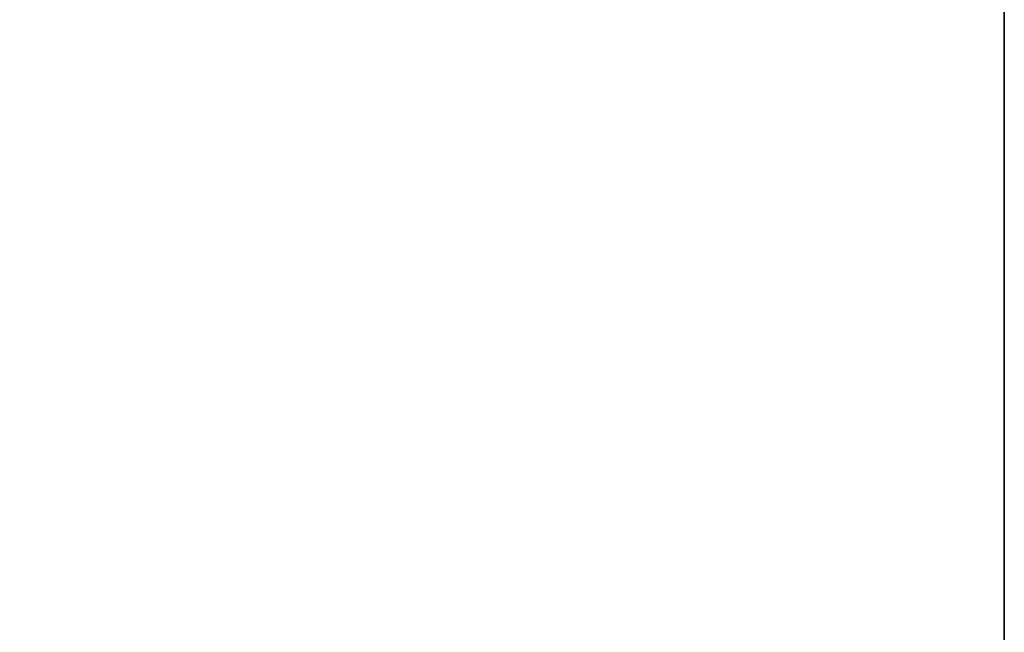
# Model space of a CAD drawing. Header units: millimetres. Extents: x -523 to 5173, y -130 to 66.
# Tile 138 of 256: x -341.05 to -331.5, y 18.14 to 24.09. Entities that reach past the tile are written whole.
import ezdxf

# ---------------------------------------------------------------- set-up
doc = ezdxf.new("R2010")
doc.units = ezdxf.units.MM
doc.layers.add('151', color=7, linetype='Continuous', true_color=0xffffff)

# ---------------------------------------------------------------- blocks, each defined once
blk = doc.blocks.new('UG_SURFACE_009')
at = {"layer": '151', "color": 252, "linetype": 'Continuous', "lineweight": 35}
for points in [[(522.5, -46, 2207), (522.5, 40, 2207), (-522.5, 40, 2207), (-522.5, -46, 2207)], [(-372.5, -46, 2056.9999), (-372.5, 40, 2056.9999), (372.5, 40, 2056.9999), (372.5, -46, 2056.9999)]]:
    blk.add_3dface(points, dxfattribs=at)

msp = doc.modelspace()

# ---------------------------------------------------------------- linework, layer by layer
at = {"layer": '151', "color": 253, "linetype": 'Continuous', "lineweight": -3}
for p, q in [((-331.5, 7.25, 2016.5), (-331.5, 46.92, 2016.5)), ((-331.5, 7.25, 2016.5), (-331.5, 46.92, 2016.5)), ((-331.5, 7.25, 2016.5), (-331.5, 46.92, 2016.5)), ((-331.5, 46.92, -8), (-331.5, 7.25, -8)), ((-331.5, 46.92, -8), (-331.5, 7.25, -8)), ((-331.5, 7.25, 2016.5), (-331.5, 46.92, 2016.5)), ((-331.5, 46.92, -8), (-331.5, 7.25, -8)), ((-331.5, 7.25, 2016.5), (-331.5, 46.92, 2016.5)), ((-331.5, 7.25, 2016.5), (-331.5, 46.92, 2016.5)), ((-331.5, 46.92, -8), (-331.5, 7.25, -8))]:
    msp.add_line(p, q, dxfattribs=at)

# ---------------------------------------------------------------- block references
msp.add_blockref('UG_SURFACE_009', (0, 0), dxfattribs=at)

doc.saveas('drawing.dxf')
